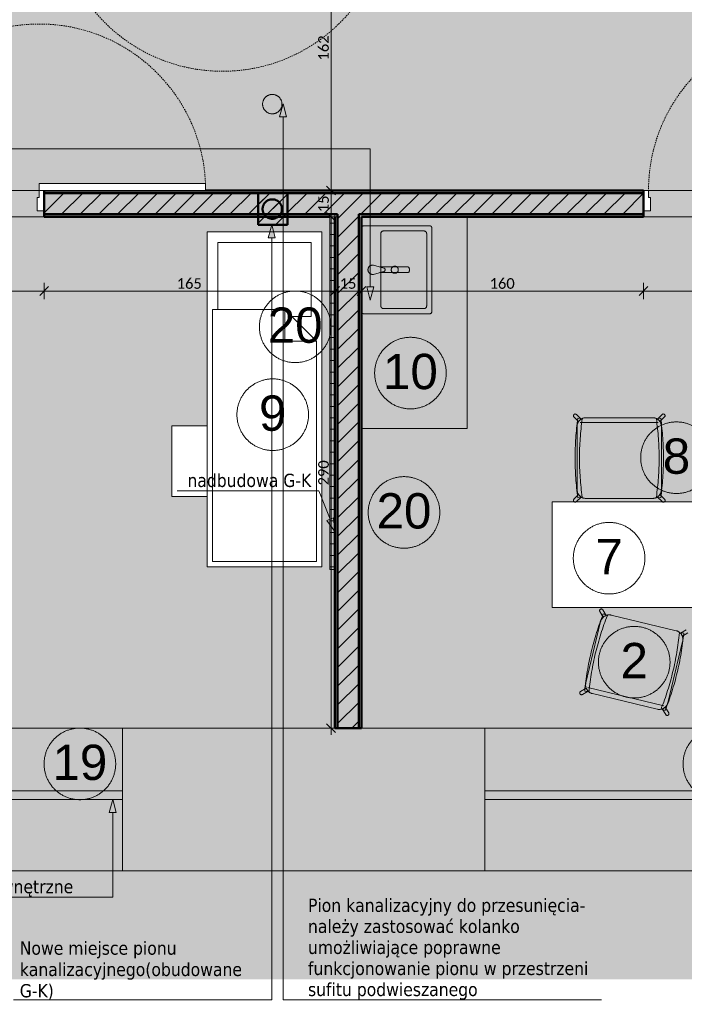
# Model space of a CAD drawing. Extents: x -7955 to 2900, y -3385 to 4160.
# Tile 16 of 30: x 861 to 1615, y 756 to 1873. Entities that reach past the tile are written whole.
import ezdxf
from ezdxf.xclip import XClip

# ---------------------------------------------------------------- set-up
doc = ezdxf.new("R2010")
doc.units = 0
doc.header["$MEASUREMENT"] = 0
doc.header["$XCLIPFRAME"] = 0
doc.linetypes.add('Przerywana', pattern=[25, 15, -10])
doc.linetypes.add('Wipeout_Contour', pattern=[10000, 0, -10000])
for name, color, linetype in [('!tekst', 7, 'Continuous'), ('110-Z Strefy', 7, 'Continuous'), ('140-Z Zieleń', 7, 'Continuous'), ('210-A Strefy', 7, 'Continuous'), ('230-A Ściany działowe', 7, 'Continuous'), ('330-W Wyposażenie', 7, 'Continuous'), ('820-G Rysunki Obrazki', 7, 'Continuous'), ('830-G Teksty Etykiety', 7, 'Continuous'), ('Drzwi ARCHICAD', 7, 'Continuous')]:
    doc.layers.add(name, color=color, linetype=linetype)
for name, color, linetype, lineweight in [('!tekst_Nr_pióra__1', 7, 'Continuous', 50), ('!tekst_Nr_pióra__41', 7, 'Continuous', 13), ('0_Nr_pióra__1', 7, 'Continuous', 50), ('0_Nr_pióra__41', 7, 'Continuous', 13), ('140-Z Zieleń_Nr_pióra__1', 7, 'Continuous', 50), ('230-A Ściany działowe_Nr_pióra__1', 7, 'Continuous', 50), ('230-A Ściany działowe_Nr_pióra__21', 7, 'Continuous', 13), ('320-W Umeblowanie_Nr_pióra__23', 7, 'Continuous', 13), ('330-W Wyposażenie_Nr_pióra__23', 7, 'Continuous', 13), ('499-K Wymiary i opisy_Nr_pióra__65', 7, 'Continuous', 5), ('810-G Ogólne_Nr_pióra__1', 7, 'Continuous', 50), ('810-G Ogólne_Nr_pióra__42', 255, 'Continuous', 5), ('830-G Teksty Etykiety_Nr_pióra__1', 7, 'Continuous', 50), ('830-G Teksty Etykiety_Nr_pióra__41', 7, 'Continuous', 13), ('D_OPIS_Nr_pióra__23', 7, 'Continuous', 13), ('D_OPIS_Nr_pióra__41', 7, 'Continuous', 13), ('Drzwi ARCHICAD_Nr_pióra__1', 7, 'Continuous', 50), ('Drzwi ARCHICAD_Nr_pióra__23', 7, 'Continuous', 13), ('Drzwi ARCHICAD_Nr_pióra__3', 8, 'Continuous', 20)]:
    doc.layers.add(name, color=color, linetype=linetype, lineweight=lineweight)
for name, color, linetype, lineweight, true_color in [('0_Nr_pióra__62', 7, 'Continuous', 9, 0xff2d2d), ('210-A Strefy_Nr_pióra__64', 7, 'Continuous', 5, 0x9f9f9f), ('tekst_Nr_pióra__84', 7, 'Continuous', 5, 0xa5a5a5)]:
    doc.layers.add(name, color=color, linetype=linetype, lineweight=lineweight, true_color=true_color)
doc.styles.add('GENERATED_STYLE_1', font='txt')
doc.styles.add('GENERATED_STYLE_2', font='txt')
doc.styles.add('GENERATED_STYLE_3', font='arial.ttf')
pattern_1 = [(45, (338.93, 2461.101), (-10.6066, 10.6066), [])]
pattern_2 = [(0, (338.93, 2461.101), (0, 17.32051), [0, -10]), (0, (343.93, 2469.761), (0, 17.32051), [0, -10])]
pattern_3 = [(0, (338.93, 2461.101), (0, 13), []), (90, (338.93, 2461.101), (-13, 0), [])]

# ---------------------------------------------------------------- blocks, each defined once
blk = doc.blocks.new('Rysunek_2_2', base_point=(338.9, 2461.1))
at = {"layer": '!tekst', "linetype": 'Continuous', "lineweight": 0, "ltscale": 0.1, "true_color": 0x000000}
blk.add_hatch(color=18, dxfattribs=at).paths.add_polyline_path([(1218.9, 1292.2), (1217.1, 1307.6), (1209.7, 1304.6)])
at = {"linetype": 'Continuous', "lineweight": 0, "ltscale": 0.1, "true_color": 0x000000}
for points in [[(1160.1, 1777.5), (1156.1, 1762.6), (1164.1, 1762.6)], [(1258.9, 1554.8), (1262.9, 1569.7), (1254.9, 1569.7)]]:
    blk.add_hatch(color=18, dxfattribs=at).paths.add_polyline_path(points)
at = {"layer": '110-Z Strefy', "linetype": 'Continuous', "lineweight": 0, "ltscale": 0.1, "true_color": 0xffffff}
blk.add_hatch(color=7, dxfattribs=at).paths.add_polyline_path([(1248.9, 1649.1), (1248.9, 1409.1), (1368.9, 1409.1), (1368.9, 1649.1)])
at = {"layer": '140-Z Zieleń', "linetype": 'Continuous', "lineweight": 0, "ltscale": 0.1, "true_color": 0x000000}
h = blk.add_hatch(dxfattribs=at)
h.set_pattern_fill('Bloczki_ceramiczne_0002', color=18, style=0, pattern_type=2)
h.set_pattern_definition(pattern_1)
h.paths.add_polyline_path([(1131.9, 1676.1), (1131.9, 1640.1), (1164.9, 1640.1), (1164.9, 1676.1)])
at = {"layer": '210-A Strefy', "linetype": 'Continuous', "lineweight": 0, "ltscale": 0.1, "true_color": 0x262626}
for points in [[(398.9, 2293.1), (398.9, 1679.1), (2056.9, 1679.1), (2086.9, 1679.1), (2086.9, 1515.1), (2286.9, 1515.1), (2286.9, 1679.1), (2286.9, 1878.1), (2058.9, 1878.1), (2058.9, 2293.1), (2026.9, 2293.1), (2026.9, 2455.1), (1746.4, 2455.1), (1746.4, 2293.1), (1194.9, 2293.1), (1194.9, 2003.1), (748.9, 2003.1), (748.9, 2293.1)], [(398.9, 1069.1), (1218.9, 1069.1), (1218.9, 1649.1), (398.9, 1649.1)], [(1248.9, 1069.1), (2056.9, 1069.1), (2056.9, 1649.1), (1248.9, 1649.1)]]:
    blk.add_hatch(color=250, dxfattribs=at).paths.add_polyline_path(points)
at = {"layer": '230-A Ściany działowe', "linetype": 'Continuous', "lineweight": 0, "ltscale": 0.1, "true_color": 0x000000}
h = blk.add_hatch(dxfattribs=at)
h.set_pattern_fill('Tynk_0002', color=18, style=0, pattern_type=2)
h.set_pattern_definition(pattern_2)
h.paths.add_polyline_path([(889, 1676.1), (1568.9, 1676.1), (1568.9, 1679.1), (889, 1679.1)])
h = blk.add_hatch(dxfattribs=at)
h.set_pattern_fill('Bloczki_ceramiczne_0002', color=18, style=0, pattern_type=2)
h.set_pattern_definition(pattern_1)
h.paths.add_polyline_path([(1221.9, 1676.1), (889, 1676.1), (889, 1652.1), (1221.9, 1652.1)])
h = blk.add_hatch(dxfattribs=at)
h.set_pattern_fill('Bloczki_ceramiczne_0002', color=18, style=0, pattern_type=2)
h.set_pattern_definition(pattern_1)
h.paths.add_polyline_path([(1221.9, 1652.1), (1245.9, 1652.1), (1245.9, 1676.1), (1221.9, 1676.1)])
h = blk.add_hatch(dxfattribs=at)
h.set_pattern_fill('Bloczki_ceramiczne_0002', color=18, style=0, pattern_type=2)
h.set_pattern_definition(pattern_1)
h.paths.add_polyline_path([(1245.9, 1652.1), (1568.9, 1652.1), (1568.9, 1676.1), (1245.9, 1676.1)])
h = blk.add_hatch(dxfattribs=at)
h.set_pattern_fill('Tynk_0002', color=18, style=0, pattern_type=2)
h.set_pattern_definition(pattern_2)
h.paths.add_polyline_path([(889, 1652.1), (889, 1649.1), (1212.9, 1649.1), (1212.9, 1652.1)])
h = blk.add_hatch(dxfattribs=at)
h.set_pattern_fill('Izolacja_twarda_0002', color=18, style=0, pattern_type=2)
h.set_pattern_definition(pattern_3)
h.paths.add_polyline_path([(1212.9, 1649.1), (1218.9, 1649.1), (1218.9, 1652.1), (1212.9, 1652.1)])
h = blk.add_hatch(dxfattribs=at)
h.set_pattern_fill('Izolacja_twarda_0002', color=18, style=0, pattern_type=2)
h.set_pattern_definition(pattern_3)
h.paths.add_polyline_path([(1212.9, 1649.1), (1212.9, 1249.1), (1218.9, 1249.1), (1218.9, 1649.1)])
h = blk.add_hatch(dxfattribs=at)
h.set_pattern_fill('Tynk_0002', color=18, style=0, pattern_type=2)
h.set_pattern_definition(pattern_2)
h.paths.add_polyline_path([(1218.9, 1649.1), (1221.9, 1649.1), (1221.9, 1652.1), (1218.9, 1652.1)])
h = blk.add_hatch(dxfattribs=at)
h.set_pattern_fill('Tynk_0002', color=18, style=0, pattern_type=2)
h.set_pattern_definition(pattern_2)
h.paths.add_polyline_path([(1218.9, 1649.1), (1218.9, 1069.1), (1221.9, 1069.1), (1221.9, 1649.1)])
h = blk.add_hatch(dxfattribs=at)
h.set_pattern_fill('Bloczki_ceramiczne_0002', color=18, style=0, pattern_type=2)
h.set_pattern_definition(pattern_1)
h.paths.add_polyline_path([(1221.9, 1649.1), (1245.9, 1649.1), (1245.9, 1652.1), (1221.9, 1652.1)])
h = blk.add_hatch(dxfattribs=at)
h.set_pattern_fill('Bloczki_ceramiczne_0002', color=18, style=0, pattern_type=2)
h.set_pattern_definition(pattern_1)
h.paths.add_polyline_path([(1221.9, 1649.1), (1221.9, 1069.1), (1245.9, 1069.1), (1245.9, 1649.1)])
h = blk.add_hatch(dxfattribs=at)
h.set_pattern_fill('Tynk_0002', color=18, style=0, pattern_type=2)
h.set_pattern_definition(pattern_2)
h.paths.add_polyline_path([(1245.9, 1649.1), (1248.9, 1649.1), (1248.9, 1652.1), (1245.9, 1652.1)])
h = blk.add_hatch(dxfattribs=at)
h.set_pattern_fill('Tynk_0002', color=18, style=0, pattern_type=2)
h.set_pattern_definition(pattern_2)
h.paths.add_polyline_path([(1248.9, 1069.1), (1248.9, 1649.1), (1245.9, 1649.1), (1245.9, 1069.1)])
h = blk.add_hatch(dxfattribs=at)
h.set_pattern_fill('Tynk_0002', color=18, style=0, pattern_type=2)
h.set_pattern_definition(pattern_2)
h.paths.add_polyline_path([(1568.9, 1652.1), (1248.9, 1652.1), (1248.9, 1649.1), (1568.9, 1649.1)])
at = {"layer": '830-G Teksty Etykiety', "linetype": 'Continuous', "lineweight": 0, "ltscale": 0.1, "true_color": 0x000000}
blk.add_hatch(color=18, dxfattribs=at).paths.add_polyline_path([(966.9, 988.1), (962.9, 973.2), (970.9, 973.2)])
at = {"layer": '!tekst_Nr_pióra__41', "color": 7, "linetype": 'Continuous', "lineweight": 13, "ltscale": 0.1}
for p, q in [((1209.7, 1304.6), (1217.1, 1307.6)), ((1218.9, 1292.2), (1217.1, 1307.6)), ((1218.9, 1292.2), (1209.7, 1304.6))]:
    blk.add_line(p, q, dxfattribs=at)
at = {"layer": '0_Nr_pióra__41', "color": 7, "linetype": 'Continuous', "lineweight": 13, "ltscale": 0.1}
for p, q in [((1160.1, 1777.5), (1156.1, 1762.6)), ((1160.1, 1777.5), (1164.1, 1762.6)), ((1164.1, 1762.6), (1156.1, 1762.6)), ((407.4, 1726.2), (1258.9, 1726.2)), ((1258.9, 1726.2), (1258.9, 1569.7)), ((1258.9, 1554.8), (1254.9, 1569.7)), ((1254.9, 1569.7), (1262.9, 1569.7)), ((1258.9, 1554.8), (1262.9, 1569.7)), ((1130.2, 760.9), (854.2, 760.9)), ((1147.2, 760.9), (1130.2, 760.9)), ((1160.1, 760.9), (1181.1, 760.9)), ((1181.1, 760.9), (1521.2, 760.9))]:
    blk.add_line(p, q, dxfattribs=at)
at = {"layer": '0_Nr_pióra__62', "color": 20, "linetype": 'Continuous', "lineweight": 9, "ltscale": 0.1, "true_color": 0xff2d2d}
blk.add_circle((1147.8, 1777), 11, dxfattribs=at)
at = {"layer": '140-Z Zieleń_Nr_pióra__1', "color": 7, "linetype": 'Continuous', "lineweight": 50, "ltscale": 0.1}
for p, q in [((1131.9, 1640.1), (1131.9, 1676.1)), ((1131.9, 1676.1), (1164.9, 1676.1)), ((1164.9, 1676.1), (1164.9, 1640.1)), ((1164.9, 1640.1), (1131.9, 1640.1))]:
    blk.add_line(p, q, dxfattribs=at)
at = {"layer": '210-A Strefy_Nr_pióra__64', "color": 253, "linetype": 'Continuous', "lineweight": 5, "ltscale": 0.1, "true_color": 0x9f9f9f}
for p, q in [((2056.9, 1679.1), (398.9, 1679.1)), ((1218.9, 1649.1), (398.9, 1649.1)), ((1218.9, 1069.1), (1218.9, 1649.1)), ((2056.9, 1649.1), (1248.9, 1649.1)), ((1248.9, 1649.1), (1248.9, 1069.1)), ((398.9, 1069.1), (1218.9, 1069.1)), ((1248.9, 1069.1), (2056.9, 1069.1))]:
    blk.add_line(p, q, dxfattribs=at)
at = {"layer": '230-A Ściany działowe_Nr_pióra__1', "color": 7, "linetype": 'Continuous', "lineweight": 50, "ltscale": 0.1}
for p, q in [((889, 1679.1), (889, 1676.1)), ((1221.9, 1676.1), (889, 1676.1)), ((889, 1676.1), (889, 1656.1)), ((1245.9, 1676.1), (1221.9, 1676.1)), ((1568.9, 1676.1), (1245.9, 1676.1)), ((1568.9, 1679.1), (1568.9, 1676.1)), ((1568.9, 1676.1), (1568.9, 1656.1)), ((889, 1656.1), (889, 1652.1)), ((1568.9, 1656.1), (1568.9, 1652.1)), ((889, 1652.1), (1212.9, 1652.1)), ((889, 1652.1), (889, 1649.1)), ((1218.9, 1652.1), (1212.9, 1652.1)), ((1218.9, 1652.1), (1212.9, 1652.1)), ((1218.9, 1652.1), (1221.9, 1652.1)), ((1221.9, 1652.1), (1221.9, 1649.1)), ((1221.9, 1652.1), (1221.9, 1649.1)), ((1221.9, 1649.1), (1221.9, 1069.1)), ((1245.9, 1649.1), (1245.9, 1652.1)), ((1245.9, 1649.1), (1245.9, 1652.1)), ((1245.9, 1652.1), (1568.9, 1652.1)), ((1245.9, 1069.1), (1245.9, 1649.1)), ((1568.9, 1652.1), (1568.9, 1649.1))]:
    blk.add_line(p, q, dxfattribs=at)
at = {"layer": '230-A Ściany działowe_Nr_pióra__1', "color": 7, "linetype": 'Continuous', "lineweight": 50, "ltscale": 0.1, "flags": 128}
for points in [[(1568.9, 1679.1), (889, 1679.1)], [(889, 1649.1), (1212.9, 1649.1)], [(1218.9, 1649.1), (1218.9, 1069.1)], [(1248.9, 1649.1), (1568.9, 1649.1)], [(1248.9, 1069.1), (1248.9, 1649.1)], [(1218.9, 1069.1), (1221.9, 1069.1)], [(1221.9, 1069.1), (1245.9, 1069.1)], [(1245.9, 1069.1), (1248.9, 1069.1)]]:
    blk.add_lwpolyline(points, dxfattribs=at)
at = {"layer": '230-A Ściany działowe_Nr_pióra__21', "color": 7, "linetype": 'Continuous', "lineweight": 13, "ltscale": 0.1}
for p, q in [((1212.9, 1652.1), (1212.9, 1649.1)), ((1212.9, 1652.1), (1212.9, 1649.1)), ((1218.9, 1649.1), (1218.9, 1652.1)), ((1218.9, 1649.1), (1218.9, 1652.1))]:
    blk.add_line(p, q, dxfattribs=at)
at = {"layer": '230-A Ściany działowe_Nr_pióra__21', "color": 7, "linetype": 'Continuous', "lineweight": 13, "ltscale": 0.1, "flags": 128}
for points in [[(1212.9, 1649.1), (1212.9, 1249.1)], [(1218.9, 1249.1), (1218.9, 1649.1)], [(1212.9, 1249.1), (1218.9, 1249.1)]]:
    blk.add_lwpolyline(points, dxfattribs=at)
at = {"layer": '320-W Umeblowanie_Nr_pióra__23', "color": 7, "linetype": 'Continuous', "lineweight": 13, "ltscale": 0.1}
for p, q in [((1495.2, 1416.8), (1489.9, 1422.1)), ((1492.7, 1424.9), (1498, 1419.6)), ((1499.3, 1419.9), (1494.3, 1420.6)), ((1579.1, 1421.3), (1503.5, 1421.3)), ((1583.4, 1419.9), (1588.3, 1420.6)), ((1584.6, 1419.6), (1589.9, 1424.9)), ((1592.7, 1422.1), (1587.5, 1416.8)), ((1493.5, 1411.3), (1493.5, 1339.7)), ((1497, 1415.8), (1585.6, 1415.8)), ((1589.1, 1339.7), (1589.1, 1411.3)), ((1527.9, 1196.9), (1523.2, 1198.8)), ((1605.8, 1179.6), (1532.3, 1197.3)), ((1520.2, 1189.9), (1503.5, 1120.3)), ((1609.6, 1177.2), (1614.6, 1176.7)), ((1617.1, 1180.6), (1610.8, 1176.7)), ((1612.9, 1173.3), (1619.2, 1177.2)), ((1596.4, 1097.9), (1613.2, 1167.5)), ((1497.4, 1110.7), (1503.8, 1114.6)), ((1505.9, 1111.2), (1499.5, 1107.3)), ((1507.1, 1110.6), (1502.1, 1111.1)), ((1591.9, 1094.4), (1505.8, 1115.1)), ((1510.8, 1108.3), (1584.3, 1090.5)), ((1588.8, 1090.9), (1593.4, 1089.1)), ((1594, 1084.5), (1590.1, 1090.9)), ((1593.5, 1092.9), (1597.4, 1086.6))]:
    blk.add_line(p, q, dxfattribs=at)
at = {"layer": '320-W Umeblowanie_Nr_pióra__23', "color": 7, "linetype": 'Continuous', "lineweight": 13, "ltscale": 0.1, "flags": 128}
blk.add_lwpolyline([(1248.9, 1649.1), (1248.9, 1409.1), (1368.9, 1409.1), (1368.9, 1649.1)], close=True, dxfattribs=at)
at = {"layer": '320-W Umeblowanie_Nr_pióra__23', "color": 7, "linetype": 'Continuous', "lineweight": 13, "ltscale": 0.1}
for centre, radius, start, end in [((1491.3, 1423.5), 2, 45, 225), ((1503.5, 1411.3), 10, 90, 180), ((1503.5, 1411.3), 10, 123.463, 146.537), ((1579.1, 1411.3), 10, 0, 90), ((1579.1, 1411.3), 10, 33.463, 56.537), ((1591.3, 1423.5), 2, 315, 135), ((1823.2, 1080.1), 322.6, 158.419, 174.485), ((1823.2, 1080.1), 317.6, 158.419, 174.485), ((1530, 1187.6), 10, 76.452, 166.452), ((1530, 1187.6), 10, 109.915, 132.9889), ((1293.4, 1207.7), 317.6, 338.419, 354.485), ((1293.4, 1207.7), 322.6, 338.419, 354.485), ((1603.5, 1169.9), 10, 346.452, 76.452), ((1603.5, 1169.9), 10, 19.915, 42.9889), ((1513.2, 1118), 10, 166.452, 256.452), ((1498.5, 1109), 2, 121.452, 301.452), ((1513.2, 1118), 10, 199.915, 222.9889), ((1586.7, 1100.3), 10, 256.452, 346.452), ((1586.7, 1100.3), 10, 289.915, 312.9889), ((1595.7, 1085.5), 2, 211.452, 31.452)]:
    blk.add_arc(centre, radius, start, end, dxfattribs=at)
at = {"layer": '330-W Wyposażenie_Nr_pióra__23', "color": 7, "linetype": 'Continuous', "lineweight": 13, "ltscale": 0.1}
for p, q in [((1248.9, 1636.1), (1248.9, 1542.1)), ((1325.9, 1639.1), (1251.9, 1639.1)), ((1319.9, 1633.1), (1273.9, 1633.1)), ((1328.9, 1542.1), (1328.9, 1636.1)), ((1270.9, 1630.1), (1270.9, 1548.1)), ((1322.9, 1548.1), (1322.9, 1630.1)), ((1262.5, 1594.3), (1274.3, 1591.1)), ((1274.3, 1587.1), (1262.5, 1583.9)), ((1269.8, 1585.9), (1274.3, 1587.1)), ((1274.3, 1591.1), (1269.9, 1592.3)), ((1269.9, 1592.3), (1301.5, 1592.3)), ((1301.5, 1585.9), (1269.8, 1585.9)), ((1273.9, 1545.1), (1319.9, 1545.1)), ((1251.9, 1539.1), (1325.9, 1539.1))]:
    blk.add_line(p, q, dxfattribs=at)
blk.add_circle((1286.7, 1589.1), 4, dxfattribs=at)
for centre, radius, start, end in [((1251.9, 1636.1), 3, 90, 180), ((1273.9, 1630.1), 3, 90, 180), ((1319.9, 1630.1), 3, 0, 90), ((1325.9, 1636.1), 3, 0, 90), ((1261.6, 1589.1), 5.28, 79.9738, 280.0262), ((1273.9, 1589.1), 2, 280.3544, 79.6456), ((1273.9, 1589.1), 2, 280.3544, 79.6456), ((1301.5, 1590.9), 1.42, 51.0743, 88.8124), ((1301.5, 1587.3), 1.39, 270.8079, 309.3758), ((1299.3, 1589.1), 4.21, 316.9876, 43.0124), ((1251.9, 1542.1), 3, 180, 270), ((1273.9, 1548.1), 3, 180, 270), ((1319.9, 1548.1), 3, 270, 0), ((1325.9, 1542.1), 3, 270, 0)]:
    blk.add_arc(centre, radius, start, end, dxfattribs=at)
at = {"layer": '499-K Wymiary i opisy_Nr_pióra__65', "color": 7, "linetype": 'Continuous', "lineweight": 5, "ltscale": 0.1}
for p, q in [((1214.4, 1679.1), (1214.4, 2003.1)), ((1223.7, 1679.1), (1205, 1679.1)), ((1209.4, 1684.1), (1219.4, 1674.1)), ((1214.4, 1649.1), (1214.4, 1679.1)), ((1209.4, 1654.1), (1219.4, 1644.1)), ((1223.7, 1649.1), (1205, 1649.1)), ((1214.4, 1069.1), (1214.4, 1649.1)), ((689, 1565), (889, 1565)), ((894, 1570), (884, 1560)), ((889, 1555.7), (889, 1574.4)), ((1223.9, 1570), (1213.9, 1560)), ((1218.9, 1555.7), (1218.9, 1574.4)), ((1218.9, 1565), (1248.9, 1565)), ((1253.9, 1570), (1243.9, 1560)), ((1248.9, 1555.7), (1248.9, 1574.4)), ((1248.9, 1565), (1568.9, 1565)), ((1573.9, 1570), (1563.9, 1560)), ((1568.9, 1555.7), (1568.9, 1574.4)), ((1568.9, 1565), (1768.9, 1565)), ((1209.4, 1074.1), (1219.4, 1064.1)), ((1223.7, 1069.1), (1205, 1069.1)), ((1214.4, 1061.6), (1214.4, 1069.1))]:
    blk.add_line(p, q, dxfattribs=at)
at = {"layer": '810-G Ogólne_Nr_pióra__1', "color": 7, "linetype": 'Continuous', "lineweight": 50, "ltscale": 0.1}
blk.add_circle((1147.8, 1658), 11, dxfattribs=at)
at = {"layer": '830-G Teksty Etykiety_Nr_pióra__41', "color": 7, "linetype": 'Continuous', "lineweight": 13, "ltscale": 0.1}
for p, q in [((966.9, 988.1), (962.9, 973.2)), ((966.9, 988.1), (970.9, 973.2)), ((970.9, 973.2), (962.9, 973.2)), ((966.9, 973.2), (966.9, 877.3)), ((953.8, 877.3), (750.4, 877.3)), ((966.9, 877.3), (953.8, 877.3))]:
    blk.add_line(p, q, dxfattribs=at)
at = {"layer": 'D_OPIS_Nr_pióra__23', "color": 7, "linetype": 'Continuous', "lineweight": 13, "ltscale": 0.1}
for centre in [(1304.5, 1471.9), (1606.2, 1375.9), (1297.2, 1313.8), (1558.3, 1143.9), (929.6, 1028.5), (1654.3, 1028.5)]:
    blk.add_circle(centre, 40.6, dxfattribs=at)
at = {"layer": 'Drzwi ARCHICAD_Nr_pióra__3', "color": 8, "linetype": 'Przerywana', "lineweight": 20, "ltscale": 0.1}
for centre, start, end in [((1091.3, 2003.1), 180, 0), ((883.4, 1679.1), 0, 180), ((1763.3, 1679.1), 0, 180)]:
    blk.add_arc(centre, 188.8, start, end, dxfattribs=at)
at = {"layer": 'tekst_Nr_pióra__84', "color": 253, "linetype": 'Continuous', "lineweight": 5, "ltscale": 0.1, "true_color": 0xa5a5a5, "flags": 128}
for points in [[(2568.9, 907.1), (398.9, 907.1), (398.9, 1069.1), (2568.9, 1069.1)], [(675.8, 1069.1), (977.8, 1069.1), (977.8, 907.1), (675.8, 907.1)], [(1388.9, 907.1), (1694.9, 907.1), (1694.9, 1069.1), (1388.9, 1069.1)], [(977.8, 998.1), (675.8, 998.1), (675.8, 988.1), (977.8, 988.1)], [(1694.9, 998.1), (1388.9, 998.1), (1388.9, 988.1), (1694.9, 988.1)]]:
    blk.add_lwpolyline(points, close=True, dxfattribs=at)
at = {"layer": '0_Nr_pióra__1', "color": 7, "linetype": 'Continuous', "lineweight": 50, "char_height": 15, "attachment_point": 7, "style": 'GENERATED_STYLE_2'}
for s, insert, width, line_spacing_factor in [('\\A1;{\\pql;\\fTahoma|b0|i0|c238|p34;Pion kanalizacyjny do przesunięcia- należy zastosować kolanko umożliwiające poprawne funkcjonowanie pionu w przestrzeni sufitu podwieszanego}', (1188.3, 760.9), 325.732, 0.954551), ('\\A1;{\\pql;\\fTahoma|b0|i0|c238|p34;Nowe miejsce pionu kanalizacyjnego(obudowa\\fTahoma|b0|i0|c238|p34;ne\\fTahoma|b0|i0|c238|p34; G-K)}', (861.4, 761), 261.597, 0.967169)]:
    blk.add_mtext(s, dxfattribs=dict(at, insert=insert, width=width, line_spacing_factor=line_spacing_factor))
at = {"layer": '499-K Wymiary i opisy_Nr_pióra__65', "color": 7, "linetype": 'Continuous', "lineweight": 5, "char_height": 12, "attachment_point": 7, "rotation": 90, "style": 'GENERATED_STYLE_1'}
for s, insert, width in [('\\A1;{\\pql;\\fCalibri Light|b0|i0|c238|p34;162}', (1212, 1826.5), 29.184), ('\\A1;{\\pql;\\fCalibri Light|b0|i0|c238|p34;15}', (1212, 1654.4), 19.456)]:
    blk.add_mtext(s, dxfattribs=dict(at, insert=insert, width=width))
at = {"layer": '499-K Wymiary i opisy_Nr_pióra__65', "color": 7, "linetype": 'Continuous', "lineweight": 5, "char_height": 12, "attachment_point": 7, "style": 'GENERATED_STYLE_1'}
for s, insert, width in [('\\A1;{\\pql;\\fCalibri Light|b0|i0|c238|p34;165}', (1039.4, 1567.4), 29.184), ('\\A1;{\\pql;\\fCalibri Light|b0|i0|c238|p34;15}', (1224.2, 1567.4), 19.456), ('\\A1;{\\pql;\\fCalibri Light|b0|i0|c238|p34;160}', (1394.3, 1567.4), 29.184)]:
    blk.add_mtext(s, dxfattribs=dict(at, insert=insert, width=width))
at = {"layer": '830-G Teksty Etykiety_Nr_pióra__1', "color": 7, "linetype": 'Continuous', "lineweight": 50, "insert": (757.6, 877.5), "char_height": 15, "attachment_point": 7, "style": 'GENERATED_STYLE_2'}
blk.add_mtext('\\A1;{\\pql;\\fTahoma|b0|i0|c238|p34;rolety wewnętrzne}', dxfattribs=at)
at = {"layer": 'D_OPIS_Nr_pióra__41', "color": 7, "linetype": 'Continuous', "lineweight": 13, "char_height": 40, "attachment_point": 2, "style": 'GENERATED_STYLE_3'}
for s, insert in [('\\A1;{\\pqc;\\fArial|b0|i0|c238|p38;10}', (1304.5, 1493.7)), ('\\A1;{\\pqc;\\fArial|b0|i0|c238|p38;8}', (1606.2, 1397.7)), ('\\A1;{\\pqc;\\fArial|b0|i0|c238|p38;20}', (1297.2, 1335.6)), ('\\A1;{\\pqc;\\fArial|b0|i0|c238|p38;2}', (1558.3, 1165.7)), ('\\A1;{\\pqc;\\fArial|b0|i0|c238|p38;19}', (929.6, 1050.3))]:
    blk.add_mtext(s, dxfattribs=dict(at, insert=insert))
at = {"color": 254, "linetype": 'Wipeout_Contour', "lineweight": 0, "ltscale": 7367.915452}
blk.add_wipeout([(1073.9, 1252), (1203.9, 1252), (1203.9, 1632), (1073.9, 1632)], dxfattribs=at).dxf.layer = '330-W Wyposażenie'
at = {"color": 254, "linetype": 'Wipeout_Contour', "lineweight": 0, "ltscale": 8186.233175}
blk.add_wipeout([(1465.2, 1325.8), (1465.2, 1205.8), (1745.2, 1205.8), (1745.2, 1325.8)], dxfattribs=at).dxf.layer = '330-W Wyposażenie'
at = {"color": 254, "linetype": 'Wipeout_Contour', "lineweight": 0, "ltscale": 11332.437122}
blk.add_wipeout([(889, 1656.1), (889, 1679.1), (883.4, 1679.1), (883.4, 1671.1), (881, 1671.1), (881, 1656.1)], dxfattribs=at).dxf.layer = 'Drzwi ARCHICAD'
at = {"color": 254, "linetype": 'Wipeout_Contour', "lineweight": 0, "ltscale": 13761.56906}
blk.add_wipeout([(1576.9, 1656.1), (1576.9, 1671.1), (1574.5, 1671.1), (1574.5, 1679.1), (1568.9, 1679.1), (1568.9, 1656.1)], dxfattribs=at).dxf.layer = 'Drzwi ARCHICAD'
at = {"layer": '320-W Umeblowanie_Nr_pióra__23', "color": 7, "linetype": 'Continuous', "lineweight": 13, "ltscale": 0.1}
for p, q in [((1495.2, 1334.2), (1489.9, 1328.9)), ((1492.7, 1326.1), (1498, 1331.3)), ((1499.3, 1331.1), (1494.3, 1330.4)), ((1503.5, 1329.7), (1579.1, 1329.7)), ((1583.4, 1331.1), (1588.3, 1330.4)), ((1584.6, 1331.3), (1589.9, 1326.1)), ((1592.7, 1328.9), (1587.5, 1334.2)), ((1519.3, 1201.3), (1523.1, 1194.9)), ((1526.6, 1197), (1522.7, 1203.3))]:
    blk.add_line(p, q, dxfattribs=at)
for centre, radius, start, end in [((1813.8, 1375.5), 322.6, 171.967, 188.033), ((1813.8, 1375.5), 317.6, 171.967, 188.033), ((1268.9, 1375.5), 317.6, 351.967, 8.033), ((1268.9, 1375.5), 322.6, 351.967, 8.033), ((1503.5, 1339.7), 10, 180, 270), ((1503.5, 1339.7), 10, 213.463, 236.537), ((1579.1, 1339.7), 10, 270, 0), ((1579.1, 1339.7), 10, 303.463, 326.537), ((1491.3, 1327.5), 2, 135, 315), ((1591.3, 1327.5), 2, 225, 45), ((1521, 1202.3), 2, 31.452, 211.452)]:
    blk.add_arc(centre, radius, start, end, dxfattribs=at)
at = {"layer": '330-W Wyposażenie_Nr_pióra__23', "color": 7, "linetype": 'Continuous', "lineweight": 13, "ltscale": 0.1}
for p, q in [((1203.9, 1632), (1073.9, 1632)), ((1073.9, 1632), (1073.9, 1252)), ((1203.9, 1252), (1203.9, 1632)), ((1465.2, 1205.8), (1465.2, 1325.8)), ((1465.2, 1325.8), (1745.2, 1325.8)), ((1073.9, 1252), (1203.9, 1252)), ((1745.2, 1205.8), (1465.2, 1205.8))]:
    blk.add_line(p, q, dxfattribs=at)
at = {"layer": 'D_OPIS_Nr_pióra__23', "color": 7, "linetype": 'Continuous', "lineweight": 13, "ltscale": 0.1}
blk.add_circle((1529.8, 1261.9), 40.6, dxfattribs=at)
at = {"layer": 'Drzwi ARCHICAD_Nr_pióra__1', "color": 7, "linetype": 'Continuous', "lineweight": 50, "ltscale": 0.1}
for p, q in [((1568.9, 1679.1), (1568.9, 1676.1)), ((1568.9, 1679.1), (1568.9, 1676.1)), ((1568.9, 1676.1), (1568.9, 1656.1)), ((1568.9, 1676.1), (1568.9, 1656.1)), ((889, 1656.1), (889, 1652.1)), ((1568.9, 1656.1), (1568.9, 1652.1)), ((889, 1652.1), (889, 1649.1)), ((1568.9, 1652.1), (1568.9, 1649.1))]:
    blk.add_line(p, q, dxfattribs=at)
at = {"layer": 'Drzwi ARCHICAD_Nr_pióra__23', "color": 7, "linetype": 'Continuous', "lineweight": 13, "ltscale": 0.1}
for p, q in [((1574.5, 1679.1), (1568.9, 1679.1)), ((1568.9, 1679.1), (1568.9, 1656.1)), ((1574.5, 1671.1), (1574.5, 1679.1)), ((883.4, 1671.1), (881, 1671.1)), ((881, 1671.1), (881, 1656.1)), ((1576.9, 1671.1), (1574.5, 1671.1)), ((1576.9, 1656.1), (1576.9, 1671.1)), ((881, 1656.1), (889, 1656.1)), ((1568.9, 1656.1), (1576.9, 1656.1))]:
    blk.add_line(p, q, dxfattribs=at)
at = {"layer": 'D_OPIS_Nr_pióra__41', "color": 7, "linetype": 'Continuous', "lineweight": 13, "insert": (1529.8, 1283.7), "char_height": 40, "attachment_point": 2, "style": 'GENERATED_STYLE_3'}
blk.add_mtext('\\A1;{\\pqc;\\fArial|b0|i0|c238|p38;7}', dxfattribs=at)
at = {"color": 254, "linetype": 'Wipeout_Contour', "lineweight": 0, "ltscale": 11655.482953}
blk.add_wipeout([(1085.9, 1544), (1161.9, 1544), (1169.9, 1536), (1191.9, 1536), (1191.9, 1620), (1085.9, 1620)], dxfattribs=at).dxf.layer = '330-W Wyposażenie'
at = {"color": 254, "linetype": 'Wipeout_Contour', "lineweight": 0, "ltscale": 7792.822557}
blk.add_wipeout([(1072.2, 1679.1), (1072.2, 1687.1), (883.4, 1687.1), (883.4, 1679.1)], dxfattribs=at).dxf.layer = 'Drzwi ARCHICAD'
at = {"linetype": 'Continuous', "lineweight": 0, "ltscale": 0.1, "true_color": 0x000000}
blk.add_hatch(color=18, dxfattribs=at).paths.add_polyline_path([(1147.2, 1640.1), (1143.2, 1625.2), (1151.2, 1625.2)])
at = {"layer": '0_Nr_pióra__41', "color": 7, "linetype": 'Continuous', "lineweight": 13, "ltscale": 0.1}
for p, q in [((1147.2, 1640.1), (1143.2, 1625.2)), ((1147.2, 1640.1), (1151.2, 1625.2)), ((1151.2, 1625.2), (1143.2, 1625.2))]:
    blk.add_line(p, q, dxfattribs=at)
at = {"layer": '330-W Wyposażenie_Nr_pióra__23', "color": 7, "linetype": 'Continuous', "lineweight": 13, "ltscale": 0.1}
for p, q in [((1191.9, 1620), (1085.9, 1620)), ((1085.9, 1620), (1085.9, 1544)), ((1191.9, 1536), (1191.9, 1620)), ((1085.9, 1544), (1161.9, 1544)), ((1161.9, 1544), (1169.9, 1536)), ((1169.9, 1536), (1191.9, 1536))]:
    blk.add_line(p, q, dxfattribs=at)
at = {"layer": '499-K Wymiary i opisy_Nr_pióra__65', "color": 7, "linetype": 'Continuous', "lineweight": 5, "ltscale": 0.1}
blk.add_line((889, 1565), (1218.9, 1565), dxfattribs=at)
at = {"layer": 'Drzwi ARCHICAD_Nr_pióra__1', "color": 7, "linetype": 'Continuous', "lineweight": 50, "ltscale": 0.1}
for p, q in [((889, 1679.1), (889, 1676.1)), ((889, 1679.1), (889, 1676.1)), ((889, 1676.1), (889, 1656.1)), ((889, 1676.1), (889, 1656.1))]:
    blk.add_line(p, q, dxfattribs=at)
at = {"layer": 'Drzwi ARCHICAD_Nr_pióra__23', "color": 7, "linetype": 'Continuous', "lineweight": 13, "ltscale": 0.1}
for p, q in [((889, 1679.1), (883.4, 1679.1)), ((883.4, 1679.1), (883.4, 1671.1)), ((889, 1656.1), (889, 1679.1))]:
    blk.add_line(p, q, dxfattribs=at)
at = {"layer": 'Drzwi ARCHICAD_Nr_pióra__3', "color": 8, "linetype": 'Continuous', "lineweight": 20, "ltscale": 0.1}
for p, q in [((883.4, 1679.1), (883.4, 1687.1)), ((883.4, 1687.1), (1072.2, 1687.1)), ((1072.2, 1687.1), (1072.2, 1679.1)), ((1072.2, 1679.1), (883.4, 1679.1))]:
    blk.add_line(p, q, dxfattribs=at)
at = {"color": 254, "linetype": 'Wipeout_Contour', "lineweight": 0, "ltscale": 6921.182037}
blk.add_wipeout([(1073.9, 1332), (1073.9, 1412), (1033.9, 1412), (1033.9, 1332)], dxfattribs=at).dxf.layer = '330-W Wyposażenie'
at = {"layer": '330-W Wyposażenie_Nr_pióra__23', "color": 7, "linetype": 'Continuous', "lineweight": 13, "ltscale": 0.1}
for p, q in [((1073.9, 1412), (1033.9, 1412)), ((1033.9, 1412), (1033.9, 1332)), ((1073.9, 1332), (1073.9, 1412)), ((1033.9, 1332), (1073.9, 1332))]:
    blk.add_line(p, q, dxfattribs=at)
at = {"color": 254, "linetype": 'Wipeout_Contour', "lineweight": 0, "ltscale": 9137.537611}
blk.add_wipeout([(1079.9, 1258), (1197.9, 1258), (1197.9, 1508), (1161.9, 1544), (1079.9, 1544)], dxfattribs=at).dxf.layer = '330-W Wyposażenie'
at = {"layer": '!tekst_Nr_pióra__41', "color": 7, "linetype": 'Continuous', "lineweight": 13, "ltscale": 0.1}
for p, q in [((1199.2, 1338.4), (1039.9, 1338.4)), ((1200.6, 1338.4), (1199.2, 1338.4)), ((1213.4, 1306.1), (1200.6, 1338.4))]:
    blk.add_line(p, q, dxfattribs=at)
at = {"layer": '0_Nr_pióra__41', "color": 7, "linetype": 'Continuous', "lineweight": 13, "ltscale": 0.1}
for p, q in [((1160.1, 1762.6), (1160.1, 760.9)), ((1147.2, 1625.2), (1147.2, 760.9))]:
    blk.add_line(p, q, dxfattribs=at)
at = {"layer": '330-W Wyposażenie_Nr_pióra__23', "color": 7, "linetype": 'Continuous', "lineweight": 13, "ltscale": 0.1}
for p, q in [((1161.9, 1544), (1079.9, 1544)), ((1079.9, 1544), (1079.9, 1258)), ((1197.9, 1508), (1161.9, 1544)), ((1161.9, 1544), (1161.9, 1508)), ((1197.9, 1508), (1161.9, 1508)), ((1197.9, 1258), (1197.9, 1508)), ((1079.9, 1258), (1197.9, 1258))]:
    blk.add_line(p, q, dxfattribs=at)
at = {"layer": 'D_OPIS_Nr_pióra__23', "color": 7, "linetype": 'Continuous', "lineweight": 13, "ltscale": 0.1}
for centre in [(1173.8, 1524.4), (1148.3, 1424.7)]:
    blk.add_circle(centre, 40.6, dxfattribs=at)
at = {"layer": '!tekst_Nr_pióra__1', "color": 7, "linetype": 'Continuous', "lineweight": 50, "insert": (1192, 1342.4), "char_height": 15, "attachment_point": 9, "style": 'GENERATED_STYLE_2'}
blk.add_mtext('\\A1;{\\pqr;\\fTahoma|b0|i0|c238|p34;nad\\fTahoma|b0|i0|c238|p34;budowa G-K}', dxfattribs=at)
at = {"layer": '499-K Wymiary i opisy_Nr_pióra__65', "color": 7, "linetype": 'Continuous', "lineweight": 5, "insert": (1212, 1344.5), "char_height": 12, "width": 29.184, "attachment_point": 7, "rotation": 90, "style": 'GENERATED_STYLE_1'}
blk.add_mtext('\\A1;{\\pql;\\fCalibri Light|b0|i0|c238|p34;290}', dxfattribs=at)
at = {"layer": 'D_OPIS_Nr_pióra__41', "color": 7, "linetype": 'Continuous', "lineweight": 13, "char_height": 40, "attachment_point": 2, "style": 'GENERATED_STYLE_3'}
for s, insert in [('\\A1;{\\pqc;\\fArial|b0|i0|c238|p38;20}', (1173.8, 1546.3)), ('\\A1;{\\pqc;\\fArial|b0|i0|c238|p38;9}', (1148.3, 1446.5))]:
    blk.add_mtext(s, dxfattribs=dict(at, insert=insert))

msp = doc.modelspace()

# ---------------------------------------------------------------- hatches: boundary and pattern name
at = {"layer": '810-G Ogólne_Nr_pióra__42', "linetype": 'Continuous', "lineweight": 5, "ltscale": 0.1}
msp.add_hatch(color=9, dxfattribs=at).paths.add_polyline_path([(51.6, 4159.9), (2857, 4159.9), (2857, 787.5), (51.6, 787.5)])
at = {"layer": '810-G Ogólne_Nr_pióra__42', "linetype": 'Continuous', "lineweight": 20, "ltscale": 0.1}
msp.add_hatch(color=8, dxfattribs=at).paths.add_polyline_path([(51.6, 4159.9), (2857, 4159.9), (2857, 784.1), (51.6, 784.1)])

# ---------------------------------------------------------------- next in the draw order: block references
at = {"layer": '820-G Rysunki Obrazki', "color": 9, "linetype": 'Continuous', "lineweight": 5, "ltscale": 0.1, "true_color": 0xc2c2c2}
ref = msp.add_blockref('Rysunek_2_2', (338.9, 2461.1), dxfattribs=at)
XClip(ref).set_block_clipping_path([(51.5963162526, 715.6729218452), (2857.018227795, 715.6729218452), (2857.018227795, 4015.4311028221), (51.5963162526, 4015.4311028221), (51.5963162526, 3370.6642128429)])

doc.saveas('drawing.dxf')
